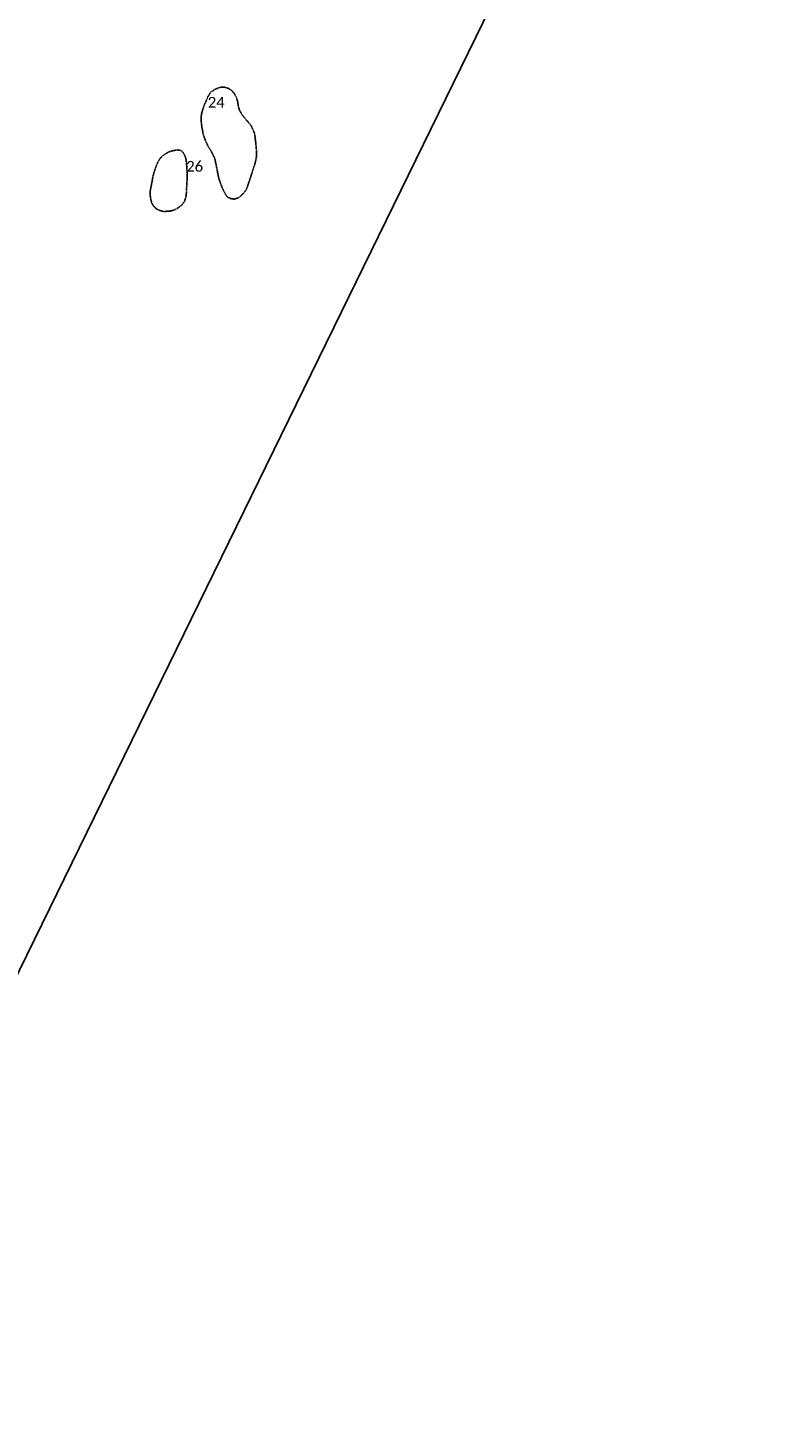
# Model space of a CAD drawing. Extents: x 387170 to 389193, y 100386 to 104689.
# Tile 8 of 14: x 388508 to 389193, y 101237 to 102545. Entities that reach past the tile are written whole.
import ezdxf

# ---------------------------------------------------------------- set-up
doc = ezdxf.new("R2010")
doc.units = 0
doc.header["$MEASUREMENT"] = 0
doc.linetypes.add('Wisdot7', pattern=[0.2875, 0.125, -0.05, 0.0625, -0.05])
doc.layers.add('E_DTM_ObscureArea', color=231, linetype='Wisdot7', lineweight=25)
doc.styles.add('CalibriLight', font='calibril.ttf')

msp = doc.modelspace()

# ---------------------------------------------------------------- linework, layer by layer
at = {"flags": 128}
msp.add_lwpolyline([(388030.33, 103804.24), (388079.5, 103165.42), (387169.78, 101396.4), (387237.58, 100510.54), (388399.32, 100578.11), (388331.7, 101321.34), (389192.6, 103079.92), (389126.37, 103829.76)], close=True, dxfattribs=at)
at = {"layer": 'E_DTM_ObscureArea'}
for points in [[(388676.22, 102480.52, 1595.62), (388678.88, 102484.88, 1595.64), (388683.18, 102487.73, 1595.45), (388687.98, 102489.53, 1595.34), (388692, 102489.6, 1595.17), (388695.5, 102488.44, 1595.03), (388698.27, 102486.73, 1594.98), (388700.83, 102483.9, 1595), (388702.9, 102480.31, 1594.95), (388704.17, 102476.09, 1594.93), (388704.84, 102471.58, 1594.93), (388706.19, 102467.37, 1594.93), (388708.9, 102462.98, 1594.88), (388712.19, 102459.04, 1594.93), (388716.98, 102453.5, 1595.03), (388719.94, 102446.52, 1595.29), (388721.18, 102436.86, 1595.41), (388721.73, 102430.21, 1595.43), (388721.8, 102424.62, 1595.38), (388720.12, 102417.36, 1595.36), (388718.15, 102411.57, 1595.29), (388716.34, 102405.79, 1595.26), (388714.31, 102399.76, 1595.29), (388712.34, 102394.05, 1595.41), (388709.11, 102389.8, 1595.29), (388705.03, 102386.33, 1595.24), (388701.44, 102385.12, 1595.29), (388698.58, 102385.24, 1595.34), (388695.31, 102386.51, 1595.38), (388693.57, 102388.16, 1595.48), (388691.28, 102392.36, 1595.62), (388688.97, 102397.5, 1595.83), (388686.49, 102404.52, 1595.91), (388684.49, 102414.66, 1595.95), (388682.73, 102423.17, 1596.03), (388679.4, 102429.95, 1595.95), (388676.16, 102434.92, 1595.88), (388673.62, 102440.91, 1595.76), (388671.88, 102445.87, 1595.74), (388670.73, 102452.15, 1595.74), (388669.93, 102458.86, 1595.74), (388670.31, 102464.81, 1595.57), (388672.3, 102471.23, 1595.48), (388676.22, 102480.52, 1595.62)], [(388656.07, 102420.7, 1595.93), (388656.68, 102414.37, 1595.93), (388657.07, 102406.12, 1595.86), (388656.6, 102399.53, 1596.1), (388656.34, 102392.33, 1596.1), (388655.86, 102387.47, 1595.86), (388654.53, 102383.16, 1595.86), (388652.03, 102379.61, 1595.88), (388648.06, 102376.63, 1595.88), (388644.68, 102374.81, 1595.81), (388641.45, 102373.94, 1595.79), (388638.25, 102373.64, 1595.88), (388634.7, 102373.61, 1595.79), (388631.31, 102374.39, 1595.64), (388628.17, 102375.91, 1595.57), (388625.48, 102378.49, 1595.5), (388623.77, 102381.56, 1595.41), (388622.75, 102385.57, 1595.38), (388622.22, 102390.33, 1595.34), (388622.54, 102393.59, 1595.29), (388623.22, 102397.13, 1595.26), (388624.15, 102401.47, 1595.22), (388624.96, 102406.21, 1595.17), (388625.81, 102409.68, 1595.17), (388626.98, 102413.1, 1595.19), (388628.55, 102417.36, 1595.17), (388629.78, 102420.16, 1595.07), (388631.7, 102423.1, 1595.07), (388634.36, 102425.8, 1595.12), (388637.18, 102427.73, 1595.24), (388640.64, 102429.48, 1595.31), (388644.57, 102430.48, 1595.41), (388647.44, 102430.99, 1595.69), (388650.22, 102430.79, 1595.86), (388652.81, 102429.22, 1595.98), (388654.32, 102426.6, 1596.05), (388655.56, 102423.57, 1596.05), (388656.07, 102420.7, 1595.93)]]:
    msp.add_polyline3d(points, close=True, dxfattribs=at)

# ---------------------------------------------------------------- texts
at = {"char_height": 10, "attachment_point": 1, "style": 'CalibriLight'}
for s, insert in [('24', (388676.22, 102480.52, 1595.62)), ('26', (388656.07, 102420.7, 1595.93))]:
    msp.add_mtext(s, dxfattribs=dict(at, insert=insert))

doc.saveas('drawing.dxf')
